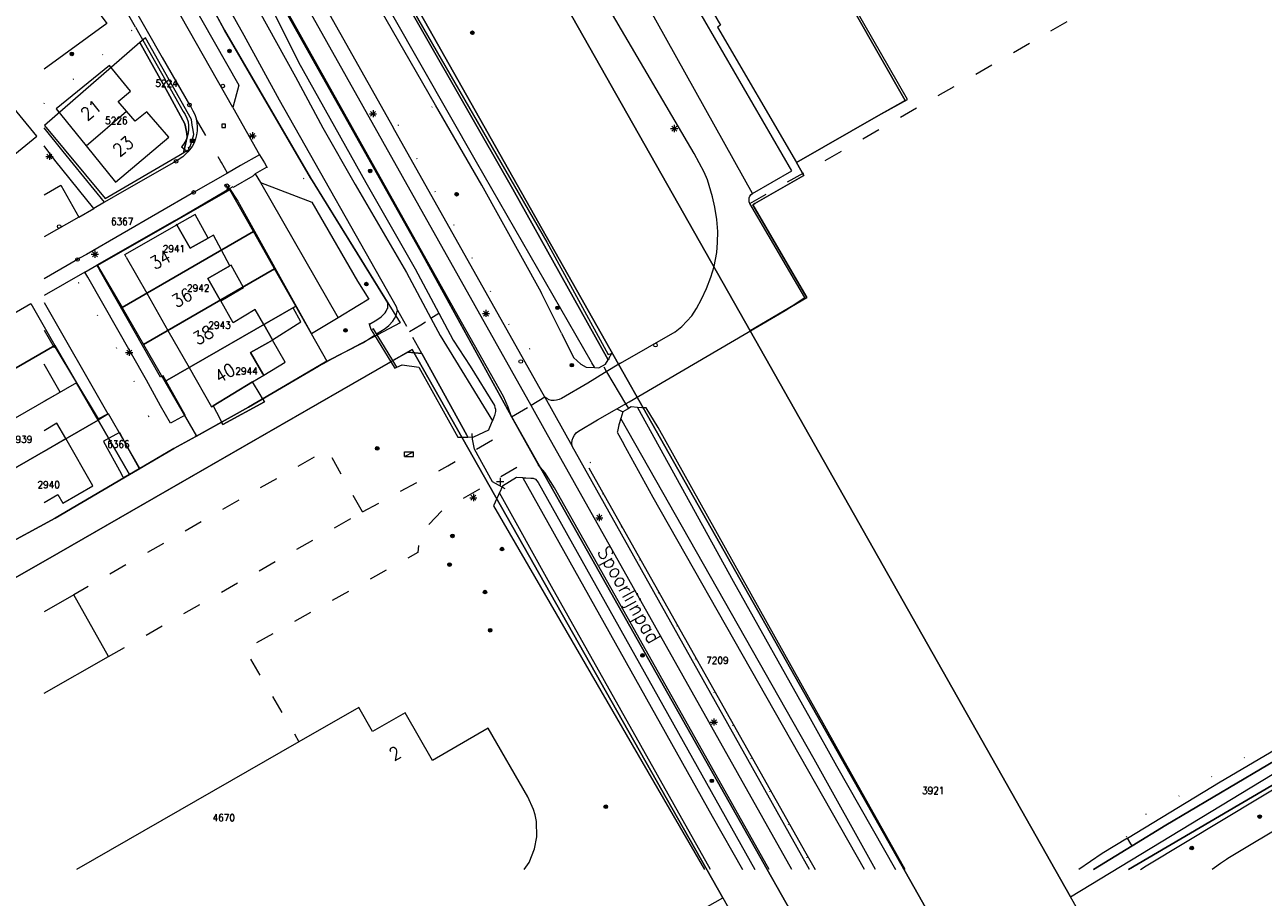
# Model space of a CAD drawing. Header units: metres. Extents: x 3 to 114181, y 112716 to 476231.
# Tile 28 of 90: x 112497 to 112670, y 474996 to 475118. Entities that reach past the tile are written whole.
import ezdxf
from ezdxf.enums import TextEntityAlignment as Align

# ---------------------------------------------------------------- set-up
doc = ezdxf.new("R2010")
doc.units = ezdxf.units.M
doc.header["$MEASUREMENT"] = 0
for name, pattern in [('DGN Style 1', [5.201608, 0.008655, -5.192953]), ('DGN Style 3', [12.11689, 8.654921, -3.461969]), ('DGN Style 5', [6.058445, 2.596476, -3.461969])]:
    doc.linetypes.add(name, pattern=pattern)
for name, color, linetype, lineweight in [('Cultuurscheiding BGT', 3, 'DGN Style 1', 0), ('Functie scheiding OTD BGT', 7, 'DGN Style 5', 0), ('Functie scheiding OWT BGT', 4, 'DGN Style 5', 0), ('Functie scheiding WGD BGT', 7, 'DGN Style 5', 0), ('Functie scheiding WTD BGT', 5, 'DGN Style 5', 0), ('Hek BGT', 7, 'Continuous', 13), ('Insteeksloot BGT', 4, 'Continuous', 0), ('Kadasterperceelnummers', 14, 'Continuous', 0), ('Kadasterpercelen', 14, 'Continuous', 13), ('Kant algemeen verharding BGT', 7, 'Continuous', 0), ('Kant water BGT', 4, 'Continuous', 0), ('Kunstwerkdeel - Stuw H1 BGT', 6, 'Continuous', 13), ('Luifel BGT', 1, 'DGN Style 3', 13), ('Luifel H1 BGT', 1, 'DGN Style 3', 13), ('Open loods BGT', 9, 'Continuous', 0), ('Pand BGT', 7, 'Continuous', 13), ('Symbool Boom BGT', 3, 'Continuous', 0), ('Symbool Inspectieput BGT', 5, 'Continuous', 0), ('Symbool Kast BGT', 7, 'Continuous', 0), ('Symbool Kolk BGT', 5, 'Continuous', 0), ('Symbool Lichtmast BGT', 7, 'Continuous', 0), ('Symbool Paal - Steen BGT', 7, 'Continuous', 0), ('Symbool Verkeersbordpaal BGT', 7, 'Continuous', 0), ('Symbool Verklikker Transportleiding BGT', 5, 'Continuous', 0), ('Symbool Waterleidingput BGT', 5, 'Continuous', 0), ('Tekst Nummeraanduidingsreeks BGT', 7, 'Continuous', 0), ('Tekst ORL Straatnaam BGT', 3, 'Continuous', 0), ('Tussenmuur BGT', 7, 'Continuous', 13), ('Walbescherming BGT', 5, 'Continuous', 13)]:
    doc.layers.add(name, color=color, linetype=linetype, lineweight=lineweight)
doc.styles.add('Style-STANDARD', font='STANDARD.shx')

# ---------------------------------------------------------------- blocks, each defined once
blk = doc.blocks.new('CELQ31')
at = {"layer": 'Symbool Verklikker Transportleiding BGT'}
for p, q in [((0, 0), (-0.025, 0.05)), ((-0.025, 0), (0.025, 0)), ((0, 0), (0.025, 0.05))]:
    blk.add_line(p, q, dxfattribs=at)
blk = doc.blocks.new('CELQ70')
at = {"layer": 'Symbool Kast BGT'}
for p, q in [((-0.062, 0.031), (0.062, 0.031)), ((-0.062, -0.031), (-0.062, 0.031)), ((-0.062, -0.031), (0.062, 0.031)), ((0.062, -0.031), (0.062, 0.031)), ((-0.062, -0.031), (0.062, -0.031))]:
    blk.add_line(p, q, dxfattribs=at)
blk = doc.blocks.new('CELQ21')
at = {"layer": 'Symbool Lichtmast BGT'}
for p, q in [((-0.05, 0), (0.05, 0)), ((0.035, -0.034), (-0.035, 0.034)), ((0.035, 0.034), (-0.035, -0.034)), ((0, 0.053), (0, -0.047))]:
    blk.add_line(p, q, dxfattribs=at)
blk = doc.blocks.new('CELQ72')
at = {"layer": 'Symbool Inspectieput BGT', "flags": 128}
blk.add_lwpolyline([(0.025, 0.025), (-0.025, 0.025), (-0.025, -0.025), (0.025, -0.025)], close=True, dxfattribs=at)
blk = doc.blocks.new('CELQ24_1')
at = {"layer": 'Symbool Kolk BGT'}
blk.add_circle((0, 0), 0.025, dxfattribs=at)
blk = doc.blocks.new('CELQ24_2')
at = {"layer": 'Symbool Waterleidingput BGT'}
blk.add_circle((0, 0), 0.025, dxfattribs=at)
blk = doc.blocks.new('CELA07')
at = {"layer": 'Symbool Boom BGT'}
for radius in [0.025, 0.018, 0.011, 0.00407]:
    blk.add_circle((0, 0), radius, dxfattribs=at)
blk = doc.blocks.new('CELQ30')
at = {"layer": 'Symbool Verkeersbordpaal BGT'}
for p, q in [((-0.05, 0), (0.05, 0)), ((0, 0.05), (0, -0.05))]:
    blk.add_line(p, q, dxfattribs=at)
blk = doc.blocks.new('CELQ20')
at = {"layer": 'Symbool Paal - Steen BGT', "flags": 128}
for points in [[(-0.025, -0.025), (-0.025, 0.025), (0.025, 0.025), (0.025, -0.025)], [(-0.018, -0.018), (-0.018, 0.018), (0.018, 0.018), (0.018, -0.018)], [(-0.011, -0.011), (-0.011, 0.011), (0.011, 0.011), (0.011, -0.011)], [(-0.004, -0.004), (-0.004, 0.004), (0.004, 0.004), (0.004, -0.004)]]:
    blk.add_lwpolyline(points, close=True, dxfattribs=at)

msp = doc.modelspace()

# ---------------------------------------------------------------- linework, layer by layer
at = {"layer": 'Cultuurscheiding BGT', "flags": 128}
for points in [[(112500, 475106.98), (112512.78, 475117.62)], [(112549.46, 475103.96), (112553.57, 475106.14), (112554.69, 475106.74)], [(112548.76, 475103.59), (112549.46, 475103.96)], [(112549.46, 475103.96), (112567.01, 475072.32), (112570.3, 475073.92), (112572.27, 475074.88)], [(112531.13, 475098.08), (112537.47, 475096.15)], [(112518.54, 475090.01), (112518.3, 475090.64)], [(112507.75, 475083.74), (112511.47, 475085.52)], [(112514.61, 475063.27), (112512.79, 475066.63), (112512.55, 475068.58), (112504.82, 475081.91), (112506.09, 475082.69)], [(112545.43, 475076.13), (112543.84, 475078.72)], [(112537.36, 475074.81), (112539.14, 475071.63), (112539.51, 475070.96)], [(112578.85, 475071.31), (112580.53, 475070.68)], [(112750.46, 475063.76), (112750.51, 475064.8), (112751.87, 475065.6), (112750.78, 475065.33), (112750.08, 475065.01), (112701.55, 475035.55), (112658.2, 475010.07), (112650.45, 475005.75), (112651.3, 475004.35)], [(112508.88, 475063.62), (112509.14, 475063.77), (112510.6, 475061.32), (112510.53, 475061.02)], [(112516.26, 475064.74), (112514.61, 475063.27)], [(112514.61, 475063.27), (112511.36, 475061.35), (112510.53, 475061.02)], [(112521.18, 475060.46), (112519.71, 475063.42)], [(112562.61, 475062.66), (112564.32, 475061), (112564.65, 475061.28), (112564.91, 475061.6), (112565.12, 475061.98), (112565.25, 475062.38), (112565.3, 475062.8), (112565.27, 475063.22)], [(112573.88, 475060.3), (112573.76, 475059.92), (112573.71, 475059.52)], [(112580.96, 475059.4), (112575.73, 475056.52), (112607.47, 475000)], [(112569.04, 475056.43), (112568.68, 475056.61), (112568.3, 475056.73), (112567.9, 475056.78), (112567.49, 475056.76), (112567.1, 475056.68), (112566.72, 475056.53), (112566.04, 475056.13), (112566.54, 475055.28), (112566.88, 475054.69)]]:
    msp.add_lwpolyline(points, dxfattribs=at)
at = {"layer": 'Functie scheiding OTD BGT', "flags": 128}
for points in [[(112598.59, 475092.99), (112677.02, 475137.98), (112698.57, 475150.46), (112700.15, 475151.38), (112703.92, 475153.56), (112702.46, 475155.97)], [(112544.46, 475049.93), (112556.38, 475056.35), (112564.1, 475060.86), (112564.32, 475061)], [(112544.46, 475049.93), (112539.56, 475058.63), (112504.13, 475038.35)], [(112566.04, 475056.13), (112555.56, 475050.07), (112552.47, 475046.84), (112552.22, 475044.27), (112528.02, 475030.72), (112535.6, 475017.82)], [(112508.98, 475029.72), (112544.46, 475049.93)]]:
    msp.add_lwpolyline(points, dxfattribs=at)
at = {"layer": 'Functie scheiding OWT BGT', "flags": 128}
for points in [[(112554.03, 475076.96), (112555.13, 475077.67)], [(112651.95, 475003.28), (112651.78, 475003.57), (112651.3, 475004.35)]]:
    msp.add_lwpolyline(points, dxfattribs=at)
at = {"layer": 'Functie scheiding WGD BGT', "flags": 128}
for points in [[(112525.63, 475097.25), (112524.76, 475098.74), (112524.69, 475098.87), (112521.23, 475104.85)], [(112505.68, 475083.41), (112507.38, 475084.4)], [(112569.92, 475065.94), (112568.01, 475064.8)], [(112565.27, 475063.22), (112568.01, 475064.8)], [(112573.71, 475059.52), (112573.76, 475059.92), (112573.88, 475060.3)]]:
    msp.add_lwpolyline(points, dxfattribs=at)
at = {"layer": 'Functie scheiding WTD BGT', "flags": 128}
for points in [[(112549.38, 475078.12), (112551.05, 475075.1)], [(112551.05, 475075.1), (112552.63, 475076.06), (112554.03, 475076.96)], [(112552.75, 475072.03), (112551.05, 475075.1)]]:
    msp.add_lwpolyline(points, dxfattribs=at)
at = {"layer": 'Hek BGT', "flags": 128}
for points in [[(112578.19, 475070.18), (112578.57, 475069.48), (112581.22, 475065), (112581.57, 475064.44)], [(112564.41, 475053.14), (112562.64, 475054.11), (112560.12, 475058.67), (112559.84, 475060.09), (112559.8, 475060.89)], [(112576.1, 475056.06), (112576.55, 475055.24), (112606.4, 475002.26), (112607.72, 475000)]]:
    msp.add_lwpolyline(points, dxfattribs=at)
at = {"layer": 'Insteeksloot BGT', "flags": 128}
for points in [[(112554.69, 475106.74), (112546, 475121.83), (112522.57, 475163.45), (112519.77, 475168.42), (112519.66, 475169.07), (112520.01, 475169.64), (112520.52, 475170.14), (112521.66, 475170.9), (112522.26, 475171.18), (112522.74, 475171.31), (112522.93, 475171.31)], [(112522.93, 475171.31), (112523.42, 475171.32), (112524.12, 475171.07), (112524.65, 475170.65), (112525.41, 475169.86), (112525.93, 475169.24), (112526.79, 475164.39), (112549.03, 475124.32), (112570.22, 475087.61), (112578.79, 475071.91), (112579.26, 475072.07), (112578.85, 475071.31)], [(112505, 475154), (112503.18, 475157.23), (112502.93, 475157.67), (112502.78, 475158.11), (112502.68, 475158.94), (112503.16, 475159.54), (112503.7, 475160.05), (112503.99, 475160.32), (112504.65, 475160.96), (112505.66, 475161.73), (112506.05, 475162.03), (112506.82, 475162.17), (112507.32, 475162.09), (112508.28, 475161.18), (112509.02, 475160.22), (112513.94, 475152.35), (112525.83, 475131.82), (112530.05, 475124.03), (112532.03, 475119.78), (112535.51, 475112.72), (112544.95, 475095.94), (112551.85, 475083.86), (112555.13, 475077.67)], [(112537.47, 475096.15), (112537.21, 475096.58), (112529.03, 475110.65), (112525.22, 475117.2), (112523.95, 475119.54)], [(112572.27, 475074.88), (112569.51, 475080.4), (112569.44, 475080.61), (112561.12, 475095.58), (112554.69, 475106.74)], [(112545.43, 475076.13), (112546.46, 475076.73), (112547.06, 475077.17), (112547.63, 475077.74), (112547.76, 475077.95), (112547.89, 475078.17), (112548, 475078.36), (112548, 475079.12), (112537.47, 475096.15)], [(112555.13, 475077.67), (112557.12, 475073.92), (112559.49, 475070.3), (112562.89, 475064.79), (112562.96, 475064.51), (112563.03, 475064.26), (112563.03, 475063.95), (112562.89, 475063.39), (112562.61, 475062.66)], [(112545.67, 475075.34), (112545.43, 475076.13)], [(112572.27, 475074.88), (112573.95, 475071.51), (112574.97, 475070.54), (112575.69, 475070.16), (112576.88, 475070.08)], [(112578.77, 475071.17), (112578.85, 475071.31)], [(112549.29, 475070.14), (112549.99, 475070.48), (112552.35, 475070.16), (112557.81, 475060.37), (112559.19, 475060.38)], [(112620.29, 475000), (112611.51, 475015.57), (112585.75, 475061.7), (112584.1, 475064.44), (112583.51, 475064.48), (112582.88, 475064.52)], [(112651.3, 475004.35), (112664.27, 475012.23), (112699.67, 475033.02), (112731.72, 475052.72), (112750.46, 475063.76)], [(112653.13, 475000), (112653.93, 475000.49), (112685.97, 475019.77), (112732.68, 475048.1), (112753.64, 475061.17), (112754.26, 475062.46), (112754.25, 475063.17), (112754.1, 475063.67), (112753.55, 475064.17), (112752.94, 475064.54), (112752.33, 475064.62), (112751.57, 475064.42), (112750.46, 475063.76)], [(112580.55, 475062.99), (112580.26, 475062.08), (112580.07, 475061.14), (112580.05, 475061.05), (112580.96, 475059.4)], [(112614.58, 475000), (112585.06, 475051.95), (112580.96, 475059.4)], [(112566.88, 475054.69), (112567.3, 475054.67), (112567.97, 475054.64), (112568.29, 475054.63), (112568.62, 475054.48), (112569.02, 475054.02), (112599.29, 475000)], [(112563.59, 475052.59), (112563.53, 475052.46), (112563.47, 475052.32), (112562.77, 475050.78), (112592.24, 475000)], [(112651.3, 475004.35), (112647.78, 475002.21), (112644.52, 475000)]]:
    msp.add_lwpolyline(points, dxfattribs=at)
at = {"layer": 'Kadasterpercelen', "linetype": 'Continuous', "flags": 128}
for points in [[(112489.48, 475037.04), (112502.05, 475044.22), (112551.4, 475072.59), (112594.78, 474996.03), (112611.99, 474965.56), (112631.37, 474931.26), (112634.16, 474926.26), (112656.34, 474886.49), (112659.5, 474887.86), (112663.4, 474889.63), (112644.73, 474922.28), (112621.01, 474964.59), (112601.01, 475000), (112565.29, 475063.26), (112552.5, 475086.53), (112498.08, 475183.2), (112507.65, 475188.98), (112506.49, 475191.01), (112504.73, 475194.01), (112494.87, 475188.36)], [(112493.34, 475175.11), (112502.93, 475157.67), (112509.63, 475145.8), (112525.22, 475117.2), (112537.21, 475096.58), (112549.72, 475076.34), (112539.54, 475070.91), (112538.33, 475070.27), (112528.54, 475064.56), (112521.29, 475060.52), (112518.14, 475058.77), (112513.38, 475055.98), (112511.93, 475055.13), (112501.54, 475049.05), (112493.43, 475044.68)], [(112605.95, 475132.59), (112620.29, 475107.38), (112618.46, 475106.34), (112616.55, 475105.3), (112605.08, 475098.73), (112606.1, 475096.93), (112599.28, 475092.99), (112599, 475092.82), (112602.95, 475086), (112606.51, 475079.86), (112598.6, 475075.19), (112643.34, 474996.18), (112669.98, 475012.32), (112756.99, 475065.03)]]:
    msp.add_lwpolyline(points, dxfattribs=at)
for points in [[(112664.86, 474920.39), (112639.06, 474966.43), (112525.45, 475167.58), (112512.83, 475189.92), (112508.52, 475187.42), (112507.65, 475188.98), (112498.08, 475183.2), (112552.5, 475086.53), (112565.29, 475063.26), (112601.01, 475000), (112621.01, 474964.59), (112644.73, 474922.28), (112663.4, 474889.63), (112659.5, 474887.86), (112682.46, 474847.83), (112690.05, 474852.78), (112684.24, 474863.13), (112679.68, 474871.27), (112679.82, 474871.36), (112667.42, 474893.47), (112665.45, 474896.12), (112654.93, 474914.77)], [(112616.55, 475105.3), (112618.46, 475106.34), (112620.29, 475107.38), (112605.95, 475132.59), (112605.68, 475132.43), (112603.43, 475136.38), (112603.34, 475136.53), (112597.43, 475133.17), (112597.52, 475133.02), (112587.43, 475127.28), (112587.34, 475127.43), (112572.98, 475152.18), (112554.37, 475184.26), (112541.16, 475176.64), (112598.6, 475075.19), (112606.51, 475079.86), (112602.95, 475086), (112599, 475092.82), (112599.28, 475092.99), (112606.1, 475096.93), (112605.08, 475098.73)], [(112541.16, 475176.64), (112525.45, 475167.58), (112639.06, 474966.43), (112664.86, 474920.39), (112677.13, 474898.76), (112684.96, 474904.93), (112698.04, 474882), (112708.31, 474864.71), (112723.35, 474874.62), (112700.21, 474912.73), (112648.48, 474987.11), (112643.34, 474996.18), (112598.6, 475075.19)], [(112520.42, 475100.97), (112520.6, 475101.5), (112520.9, 475102.62), (112520.83, 475103.23), (112520.7, 475103.92), (112520.57, 475104.73), (112514.14, 475116.13), (112513.39, 475115.48), (112517.28, 475108.48), (112519.66, 475104.13), (112519.91, 475103.04), (112519.99, 475102.29), (112519.54, 475100.26), (112519.51, 475100.1), (112520.28, 475100.55), (112520.15, 475100.82)], [(112498.97, 475102.39), (112489.61, 475113.78), (112470.85, 475103.29), (112482.56, 475089.13), (112490.01, 475094.96), (112491.77, 475096.53)], [(112519.51, 475100.1), (112519.54, 475100.26), (112519.99, 475102.29), (112519.91, 475103.04), (112519.66, 475104.13), (112517.28, 475108.48), (112513.39, 475115.48), (112500.05, 475103.91), (112508.52, 475093.69), (112518.83, 475099.7)], [(112529.25, 475089.08), (112525.96, 475094.89), (112507.48, 475084.34), (112510.89, 475078.47)], [(112532.19, 475083.88), (112529.25, 475089.08), (112510.89, 475078.47), (112513.88, 475073.3)], [(112535.14, 475078.68), (112532.19, 475083.88), (112513.88, 475073.3), (112516.88, 475068.13)], [(112501.52, 475073.16), (112483.17, 475062.6), (112479.85, 475068.4), (112498.15, 475079.01)], [(112539.54, 475070.91), (112535.14, 475078.68), (112516.88, 475068.13), (112521.29, 475060.52), (112528.54, 475064.56), (112538.33, 475070.27)], [(112545.59, 474968.25), (112594.78, 474996.03), (112551.4, 475072.59), (112502.05, 475044.22), (112489.48, 475037.04), (112463.66, 475022.27), (112455.82, 475017.83), (112498.85, 474941.82), (112507.29, 474946.59), (112542.14, 474966.3)], [(112504.53, 475067.96), (112486.15, 475057.39), (112483.17, 475062.6), (112501.52, 475073.16)], [(112489.14, 475052.17), (112507.53, 475062.75), (112504.53, 475067.96), (112486.15, 475057.39)], [(112489.14, 475052.17), (112493.43, 475044.68), (112501.54, 475049.05), (112511.93, 475055.13), (112507.53, 475062.75)], [(112507.53, 475062.75), (112511.93, 475055.13), (112513.38, 475055.98), (112509, 475063.6)]]:
    msp.add_lwpolyline(points, close=True, dxfattribs=at)
at = {"layer": 'Kant algemeen verharding BGT', "flags": 128}
for points in [[(112580.53, 475070.68), (112588.13, 475075.08), (112589.08, 475075.81), (112590.48, 475077.33), (112591.12, 475078.31), (112591.82, 475079.63), (112592.52, 475081.12), (112593.11, 475082.72), (112593.59, 475084.2), (112593.94, 475086.16), (112594.07, 475087.56), (112594.09, 475089.09), (112593.94, 475090.74), (112593.7, 475092.49), (112593.36, 475093.92), (112592.68, 475096.31), (112592.18, 475097.39), (112590.81, 475099.97), (112578.92, 475120.19), (112559.05, 475154.76), (112543.4, 475182.24), (112543.34, 475182.34), (112541.99, 475184.71), (112522.81, 475173.59)], [(112598.96, 475094.41), (112604.43, 475097.58), (112589.58, 475123.21), (112587.15, 475127.53), (112575.69, 475147.29), (112562.38, 475170.73), (112557.97, 475178.49)], [(112573.88, 475060.3), (112574.07, 475060.66), (112574.33, 475060.97), (112574.64, 475061.22), (112577.31, 475062.78), (112579.66, 475064.11), (112579.98, 475064.3), (112581.72, 475065.31), (112603.52, 475078.05), (112606.24, 475079.86), (112598.59, 475092.99), (112598.49, 475093.24), (112598.46, 475093.51), (112598.49, 475093.77), (112598.59, 475094.02), (112598.75, 475094.24), (112598.96, 475094.41), (112553.51, 475175.92)], [(112522.81, 475173.59), (112521.61, 475172.89), (112517.16, 475170.37), (112512.61, 475167.8), (112512.62, 475167.77), (112515.24, 475163.2), (112548.76, 475103.59)], [(112568.01, 475064.8), (112513.7, 475161.54), (112510.78, 475166.74), (112510, 475168.14)], [(112565.27, 475063.22), (112564.82, 475064.55), (112564.16, 475066.05), (112558.28, 475076.43), (112530, 475126.93), (112510.87, 475160.87), (112509.32, 475163.61), (112508.19, 475165.12), (112505.5, 475163.56), (112504.87, 475163.12), (112504.29, 475162.64), (112503.76, 475162.12), (112503.28, 475161.54), (112502.01, 475159.12), (112501.82, 475158.59), (112501.69, 475158.05), (112501.6, 475157.5), (112501.57, 475156.95), (112501.6, 475156.42), (112501.68, 475155.9), (112501.8, 475155.39), (112501.96, 475154.89), (112503.31, 475152.42)], [(112526.38, 475106.42), (112514.07, 475128.12)], [(112517.03, 475127.39), (112527.22, 475109.52), (112526.38, 475106.42), (112530.07, 475099.79), (112530.8, 475098.66), (112531.13, 475098.08)], [(112512.78, 475117.62), (112508.82, 475124.62), (112507.97, 475124.4), (112507.8, 475124.29), (112507.04, 475123.82), (112506.76, 475123.6), (112506.53, 475123.33), (112506.35, 475123.02), (112506.23, 475122.69), (112506.18, 475122.33), (112506.2, 475121.98), (112506.28, 475121.63), (112506.43, 475121.31), (112506.63, 475121.02), (112508.75, 475118.14), (112500, 475111.74)], [(112508.82, 475124.62), (112509.16, 475124.61), (112509.5, 475124.54), (112509.82, 475124.41), (112510.11, 475124.23), (112510.36, 475124), (112510.57, 475123.73), (112511.32, 475122.46), (112512.1, 475121.07), (112516.51, 475113.37), (112520.3, 475106.77), (112520.48, 475106.48), (112520.79, 475105.96), (112521.05, 475105.42), (112521.23, 475104.85)], [(112512.78, 475117.62), (112519.44, 475105.86), (112519.72, 475105.41), (112519.94, 475104.92), (112520.1, 475104.4), (112520.18, 475103.87), (112520.19, 475103.34), (112520.12, 475102.8), (112519.98, 475102.28), (112519.78, 475101.79), (112519.51, 475101.33), (112519.17, 475100.91), (112520.08, 475100.19)], [(112508.45, 475093.17), (112502.66, 475100.24), (112500, 475103.58)], [(112521.23, 475104.85), (112521.35, 475104.28), (112521.4, 475103.71), (112521.38, 475103.14), (112521.3, 475102.57), (112521.16, 475102.01), (112520.95, 475101.47), (112520.69, 475100.96), (112520.32, 475100.48), (112520.08, 475100.19), (112519.36, 475099.53), (112518.44, 475098.9), (112511.18, 475094.77), (112508.45, 475093.17), (112506.94, 475092.29)], [(112569.92, 475065.94), (112548.76, 475103.59)], [(112500, 475094.19), (112502.36, 475095.54), (112504.84, 475091.1), (112506.94, 475092.29), (112501.51, 475099.04), (112500, 475101.03)], [(112530.07, 475099.79), (112527.45, 475098.29), (112525.63, 475097.25), (112520.89, 475094.54), (112505.91, 475085.86), (112504.96, 475085.34), (112504.67, 475085.17), (112500, 475082.48)], [(112518.3, 475090.64), (112525.88, 475095.07), (112526.39, 475095.36), (112526.45, 475095.29), (112529.22, 475096.86), (112529.47, 475097.12)], [(112531.13, 475098.08), (112529.47, 475097.12), (112530.24, 475095.93), (112537.4, 475093.2), (112543.77, 475082.14), (112545.35, 475079.63), (112543.84, 475078.72)], [(112525.88, 475095.07), (112526.34, 475094.38), (112526.48, 475094.17), (112527.04, 475093.32), (112537.36, 475074.81)], [(112530.24, 475095.93), (112541.06, 475077.04)], [(112504.84, 475091.1), (112500, 475088.33)], [(112518.3, 475090.64), (112518.1, 475090.53), (112507.38, 475084.4), (112507.75, 475083.74)], [(112506.09, 475082.69), (112505.68, 475083.41), (112500, 475080.17)], [(112516.26, 475064.74), (112514.28, 475068.33), (112506.09, 475082.69)], [(112519.71, 475063.42), (112516.62, 475068.91), (112516.28, 475068.72), (112507.75, 475083.74)], [(112500, 475079.16), (112508.88, 475063.62)], [(112543.84, 475078.72), (112541.06, 475077.04), (112537.36, 475074.81)], [(112793.12, 475077.26), (112785.62, 475073.17), (112780.49, 475070.29), (112776.73, 475068.18), (112767.23, 475062.7), (112755.99, 475055.97), (112725.73, 475037.77), (112710.25, 475028.43), (112665.35, 475001.52), (112665.17, 475001.4), (112664.29, 475000.84), (112663.45, 475000.23), (112663.17, 475000)], [(112500, 475075.29), (112501.4, 475072.88), (112501.5, 475072.99), (112507.55, 475062.91), (112508.88, 475063.62)], [(112580.53, 475070.68), (112578.25, 475069.36), (112575.95, 475067.92), (112572.25, 475065.75), (112571.93, 475065.6), (112571.59, 475065.51), (112571.23, 475065.47), (112570.88, 475065.5), (112570.54, 475065.59), (112570.21, 475065.74), (112569.92, 475065.94), (112573.74, 475059.12), (112573.71, 475059.52)], [(112519.71, 475063.42), (112517.65, 475062.31), (112516.26, 475064.74)], [(112604.42, 475000), (112570.08, 475061.12), (112568.01, 475064.8)], [(112579.98, 475064.3), (112580.84, 475063.91)], [(112565.27, 475063.22), (112569.04, 475056.43)], [(112606.92, 475000), (112573.74, 475059.12)], [(112601.26, 475000), (112583.31, 475031.95), (112571.29, 475053.27), (112569.96, 475055.42), (112569.04, 475056.43)]]:
    msp.add_lwpolyline(points, dxfattribs=at)
at = {"layer": 'Kant water BGT', "flags": 128}
for points in [[(112576.88, 475070.08), (112576.86, 475070.12), (112576.5, 475070.73), (112576.44, 475070.84), (112560.39, 475098.76), (112540.96, 475132.86), (112527.61, 475157.27), (112523.83, 475163.8), (112523.24, 475164.82), (112521.06, 475168.59), (112521.25, 475168.94), (112522.42, 475169.59)], [(112522.42, 475169.59), (112522.47, 475169.61), (112522.58, 475169.66), (112522.89, 475169.63), (112522.94, 475169.58), (112525.21, 475165.59), (112525.22, 475165.57), (112539.39, 475140.63), (112565.46, 475094.99), (112578.77, 475071.17)], [(112549.38, 475078.12), (112549.21, 475078.58), (112532.9, 475107.45), (112527.94, 475116.47), (112504.72, 475157.93), (112504.54, 475158.38), (112504.36, 475159.18), (112504.43, 475159.98), (112506.03, 475160.87), (112506.57, 475160.34), (112506.92, 475160.2), (112507.47, 475160), (112511.68, 475153.07), (112535.1, 475110.67), (112538.95, 475103.58), (112543.43, 475095.66), (112550.61, 475083.35), (112554.03, 475076.96)], [(112546.43, 475074.78), (112547.66, 475075.56), (112548.14, 475075.94), (112548.72, 475076.55), (112548.93, 475076.92), (112549.17, 475077.34), (112549.38, 475078.12)], [(112554.03, 475076.96), (112555.32, 475074.56), (112562.61, 475062.66)], [(112539.51, 475070.96), (112544.59, 475073.6), (112546.13, 475074.59)], [(112500, 475043.05), (112502.05, 475044.22), (112548.45, 475070.89)], [(112539.51, 475070.96), (112530.53, 475065.72), (112530.79, 475065.29), (112524.96, 475062.15), (112524.79, 475062.47), (112521.18, 475060.46)], [(112552.75, 475072.03), (112550.8, 475072.24), (112548.73, 475071.05)], [(112559.19, 475060.38), (112559.04, 475060.66), (112552.75, 475072.03)], [(112576.88, 475070.08), (112577.5, 475070.03), (112578.43, 475070.55), (112578.77, 475071.17)], [(112582.88, 475064.52), (112582.01, 475064.58), (112581.5, 475064.29), (112580.84, 475063.91), (112580.55, 475062.99)], [(112582.88, 475064.52), (112596.25, 475040.26), (112607.01, 475021.09), (112610.67, 475014.47), (112618.91, 475000)], [(112559.19, 475060.38), (112560.03, 475060.39), (112562.12, 475061.37), (112562.18, 475061.53), (112562.47, 475062.3), (112562.61, 475062.66)], [(112616.14, 475000), (112607.54, 475015.37), (112580.55, 475062.99)], [(112750.45, 475062.51), (112750.65, 475062.64), (112752.53, 475063.16), (112752.67, 475063.22), (112752.78, 475063.26), (112753.21, 475063.43), (112753.84, 475062.05), (112752.73, 475061.15), (112751.02, 475060), (112735.85, 475050.73), (112694.53, 475026.03), (112672.83, 475012.52), (112651.45, 475000)], [(112651.95, 475003.28), (112656.68, 475006.16), (112676.49, 475017.89), (112717.85, 475042.85), (112743.04, 475057.88), (112750.45, 475062.51)], [(112513.3, 475055.95), (112518.14, 475058.77), (112521.18, 475060.46)], [(112513.3, 475055.95), (112501.54, 475049.05), (112500, 475048.22)], [(112566.88, 475054.69), (112565.98, 475054.73), (112564.01, 475053.53), (112563.59, 475052.59)], [(112566.88, 475054.69), (112593.32, 475007.41), (112597.57, 475000)], [(112593.09, 475000), (112570.89, 475039.5), (112563.59, 475052.59)], [(112646.55, 475000), (112651.95, 475003.28)]]:
    msp.add_lwpolyline(points, dxfattribs=at)
at = {"layer": 'Kunstwerkdeel - Stuw H1 BGT', "flags": 128}
msp.add_lwpolyline([(112546.43, 475074.78), (112546, 475075.48), (112545.67, 475075.34), (112546.13, 475074.59), (112548.45, 475070.89), (112549.01, 475069.98), (112549.29, 475070.14), (112548.73, 475071.05), (112547.55, 475072.96), (112546.43, 475074.78)], dxfattribs=at)
at = {"layer": 'Luifel BGT', "flags": 128}
for points in [[(112529.13, 475068.08), (112523.6, 475064.73)], [(112530.18, 475066.31), (112529.13, 475068.08)], [(112530.52, 475065.75), (112530.18, 475066.31)], [(112530.53, 475065.72), (112530.52, 475065.75)], [(112530.79, 475065.29), (112530.53, 475065.72)], [(112523.6, 475064.73), (112524.54, 475062.96)], [(112524.96, 475062.15), (112530.79, 475065.29)], [(112524.54, 475062.96), (112524.75, 475062.55)], [(112524.75, 475062.55), (112524.79, 475062.47)], [(112524.79, 475062.47), (112524.96, 475062.15)]]:
    msp.add_lwpolyline(points, dxfattribs=at)
at = {"layer": 'Luifel H1 BGT', "flags": 128}
for points in [[(112521.09, 475091.45), (112518.54, 475090.01)], [(112522.92, 475088.17), (112521.09, 475091.45)], [(112518.54, 475090.01), (112519.85, 475087.73)], [(112520.41, 475086.77), (112522.92, 475088.17)], [(112519.85, 475087.73), (112520.41, 475086.77)], [(112526.11, 475084.4), (112525.95, 475084.31)], [(112527.85, 475081.27), (112526.11, 475084.4)], [(112525.95, 475084.31), (112522.85, 475082.54)], [(112522.85, 475082.54), (112524.61, 475079.5)], [(112524.67, 475079.39), (112527.85, 475081.27)], [(112524.61, 475079.5), (112524.67, 475079.39)], [(112534.8, 475078.42), (112530.68, 475076.1)], [(112531.88, 475073.96), (112535.88, 475076.45), (112534.8, 475078.42)], [(112530.68, 475076.1), (112531.88, 475073.96)], [(112531.27, 475073.56), (112528.82, 475072.21), (112530.56, 475069.2)], [(112531.91, 475073.91), (112531.27, 475073.56)], [(112533.65, 475070.82), (112531.91, 475073.91)], [(112530.67, 475069.02), (112533.65, 475070.82)], [(112530.56, 475069.2), (112530.67, 475069.02)]]:
    msp.add_lwpolyline(points, dxfattribs=at)
at = {"layer": 'Open loods BGT', "flags": 128}
msp.add_lwpolyline([(112500, 475024.6), (112508.98, 475029.72), (112504.13, 475038.35), (112500, 475035.99)], dxfattribs=at)
at = {"layer": 'Pand BGT', "flags": 128}
for points in [[(112590.88, 475124.16), (112594.48, 475117.89), (112594.04, 475117.64), (112605.08, 475098.73), (112616.55, 475105.3), (112620.57, 475107.54), (112605.89, 475133.16)], [(112511.53, 475105.88), (112510.35, 475107.25), (112512.06, 475108.7), (112509.13, 475112.26), (112501.68, 475106.22), (112505.88, 475101.03)], [(112505.88, 475101.03), (112509.95, 475096), (112517.41, 475102.28), (112514.36, 475105.82), (112512.73, 475104.48), (112511.53, 475105.88)], [(112511.47, 475085.52), (112511.26, 475085.88), (112518.54, 475090.01)], [(112524.77, 475086.49), (112523.64, 475088.57), (112522.92, 475088.17), (112520.41, 475086.77), (112519.85, 475087.73), (112518.54, 475090.01)], [(112524.61, 475079.5), (112522.85, 475082.54), (112525.95, 475084.31), (112524.77, 475086.49)], [(112511.47, 475085.52), (112514.34, 475080.47)], [(112514.34, 475080.47), (112517.3, 475075.27)], [(112530.68, 475076.1), (112529.5, 475078.2), (112526.43, 475076.35), (112524.67, 475079.39), (112524.61, 475079.5)], [(112520.25, 475070.08), (112523.37, 475064.6), (112523.6, 475064.73), (112529.13, 475068.08), (112530.67, 475069.02), (112530.56, 475069.2), (112528.82, 475072.21), (112531.27, 475073.56), (112531.91, 475073.91), (112531.88, 475073.96), (112530.68, 475076.1)], [(112517.3, 475075.27), (112520.25, 475070.08)], [(112500, 475065.35), (112500.02, 475065.37), (112502.25, 475066.65), (112500, 475070.56)], [(112503.02, 475060.16), (112501.78, 475062.31), (112500, 475061.27)], [(112500, 475051.26), (112501.91, 475052.36), (112502.61, 475051.15), (112506.81, 475053.56), (112503.02, 475060.16)], [(112510.53, 475061.02), (112508.58, 475059.94), (112508.3, 475059.78), (112510.75, 475055.29), (112510.97, 475054.89), (112511.07, 475054.72), (112513.3, 475055.95)], [(112510.53, 475061.02), (112511.66, 475058.94), (112512.99, 475056.52), (112513.2, 475056.13), (112513.3, 475055.95)], [(112568.83, 475004.56), (112568.76, 475006.7), (112568.6, 475007.61), (112568.35, 475008.38), (112567.57, 475010.12), (112562.02, 475019.73), (112554.23, 475015.19), (112550.41, 475021.88), (112545.86, 475019.27), (112543.95, 475022.61), (112535.6, 475017.82), (112504.53, 475000)], [(112567.07, 475000), (112567.75, 475000.95), (112568.51, 475002.88), (112568.83, 475004.56)]]:
    msp.add_lwpolyline(points, dxfattribs=at)
at = {"layer": 'Tussenmuur BGT', "flags": 128}
for points in [[(112505.88, 475101.03), (112511.53, 475105.88)], [(112514.34, 475080.47), (112524.77, 475086.49)], [(112517.3, 475075.27), (112524.61, 475079.5)], [(112520.25, 475070.08), (112530.68, 475076.1)], [(112500, 475058.42), (112503.02, 475060.16)]]:
    msp.add_lwpolyline(points, dxfattribs=at)
at = {"layer": 'Walbescherming BGT', "flags": 128}
for points in [[(112578.77, 475071.17), (112565.46, 475094.99), (112539.39, 475140.63), (112525.22, 475165.57), (112525.21, 475165.59), (112522.94, 475169.58)], [(112500, 475043.05), (112502.05, 475044.22), (112548.45, 475070.89)], [(112548.73, 475071.05), (112550.8, 475072.24), (112552.75, 475072.03), (112559.04, 475060.66), (112559.19, 475060.38)], [(112582.88, 475064.52), (112596.25, 475040.26), (112607.01, 475021.09), (112610.67, 475014.47), (112618.91, 475000)], [(112750.45, 475062.51), (112743.04, 475057.88), (112717.85, 475042.85), (112676.49, 475017.89), (112656.68, 475006.16), (112651.95, 475003.28), (112646.55, 475000)], [(112651.45, 475000), (112672.83, 475012.52), (112694.53, 475026.03)]]:
    msp.add_lwpolyline(points, dxfattribs=at)

# ---------------------------------------------------------------- block references
at = {"layer": 'Symbool Boom BGT', "xscale": 10, "yscale": 10, "zscale": 10}
for p in [(112559.82, 475116.84), (112503.87, 475113.89), (112525.89, 475114.3), (112545.54, 475097.55), (112557.62, 475094.29), (112545.01, 475081.74), (112571.72, 475078.43), (112542.1, 475075.28), (112573.71, 475070.42), (112546.53, 475058.79), (112557.03, 475046.57), (112563.95, 475044.74), (112556.63, 475042.57), (112561.59, 475038.73), (112562.3, 475033.4), (112583.58, 475029.88), (112593.26, 475012.37), (112578.45, 475008.74), (112669.79, 475007.36), (112660.3, 475002.98)]:
    msp.add_blockref('CELA07', p, dxfattribs=at)
at = {"layer": 'Symbool Inspectieput BGT', "xscale": 10, "yscale": 10, "zscale": 10}
msp.add_blockref('CELQ72', (112525.07, 475103.85), dxfattribs=at)
at = {"layer": 'Symbool Kast BGT', "xscale": 10, "yscale": 10, "zscale": 10}
msp.add_blockref('CELQ70', (112550.96, 475057.99), dxfattribs=at)
at = {"layer": 'Symbool Kolk BGT', "xscale": 10, "yscale": 10, "zscale": 10}
for p in [(112524.96, 475109.4), (112520.3, 475106.77), (112518.44, 475098.9), (112520.89, 475094.54), (112502.11, 475089.79), (112504.67, 475085.17), (112585.39, 475073.22)]:
    msp.add_blockref('CELQ24_1', p, dxfattribs=at)
at = {"layer": 'Symbool Lichtmast BGT', "xscale": 10, "yscale": 10, "zscale": 10}
for p in [(112545.95, 475105.52), (112588.01, 475103.45), (112529.1, 475102.44), (112500.75, 475099.57), (112507.09, 475085.9), (112561.71, 475077.62), (112511.89, 475072.19), (112559.96, 475051.9), (112577.54, 475049.11), (112593.55, 475020.55)]:
    msp.add_blockref('CELQ21', p, dxfattribs=at)
at = {"layer": 'Symbool Paal - Steen BGT', "xscale": 10, "yscale": 10, "zscale": 10}
msp.add_blockref('CELQ20', (112520.72, 475101.75), dxfattribs=at)
at = {"layer": 'Symbool Verkeersbordpaal BGT', "xscale": 10, "yscale": 10, "zscale": 10}
msp.add_blockref('CELQ30', (112563.69, 475054.16), dxfattribs=at)
at = {"layer": 'Symbool Verklikker Transportleiding BGT', "xscale": 10, "yscale": 10, "zscale": 10}
msp.add_blockref('CELQ31', (112525.71, 475095.04), dxfattribs=at)
at = {"layer": 'Symbool Waterleidingput BGT', "xscale": 10, "yscale": 10, "zscale": 10}
for p in [(112525.51, 475095.49), (112566.58, 475070.93)]:
    msp.add_blockref('CELQ24_2', p, dxfattribs=at)

# ---------------------------------------------------------------- texts
at = {"layer": 'Kadasterperceelnummers', "linetype": 'Continuous', "lineweight": 0, "style": 'Style-STANDARD'}
for s, p in [('5224', (112517.11, 475109.77)), ('5226', (112510.09, 475104.59)), ('6367', (112510.9, 475090.49)), ('2941', (112518.14, 475086.68)), ('2942', (112521.53, 475081.19)), ('2943', (112524.51, 475076.01)), ('2944', (112528.27, 475069.6)), ('2939', (112496.79, 475060.06)), ('6366', (112510.38, 475059.38)), ('2940', (112500.64, 475053.72)), ('7209', (112594.04, 475029.19)), ('3921', (112624.18, 475011.01)), ('4670', (112525.1, 475007.21))]:
    msp.add_text(s, height=1, dxfattribs=at).set_placement(p, align=Align.MIDDLE_CENTER)
at = {"layer": 'Tekst Nummeraanduidingsreeks BGT', "linetype": 'Continuous', "lineweight": 0, "style": 'Style-STANDARD'}
for s, rotation, p in [('21', 39, (112506.53, 475106.06)), ('23', 39, (112511.02, 475100.99)), ('34', 29.6, (112516.22, 475085.15)), ('36', 29.6, (112519.24, 475079.83)), ('38', 29.6, (112522.21, 475074.62)), ('40', 29.6, (112525.25, 475069.33)), ('2', 29.7, (112549.02, 475016.21))]:
    msp.add_text(s, height=1.8, rotation=rotation, dxfattribs=at).set_placement(p, align=Align.MIDDLE_CENTER)
at = {"layer": 'Tekst ORL Straatnaam BGT', "linetype": 'Continuous', "lineweight": 0, "style": 'Style-STANDARD'}
msp.add_text('Spoorlijnpad', height=2, rotation=299.2048, dxfattribs=at).set_placement((112578.08, 475044.88), align=Align.MIDDLE_LEFT)

doc.saveas('drawing.dxf')
